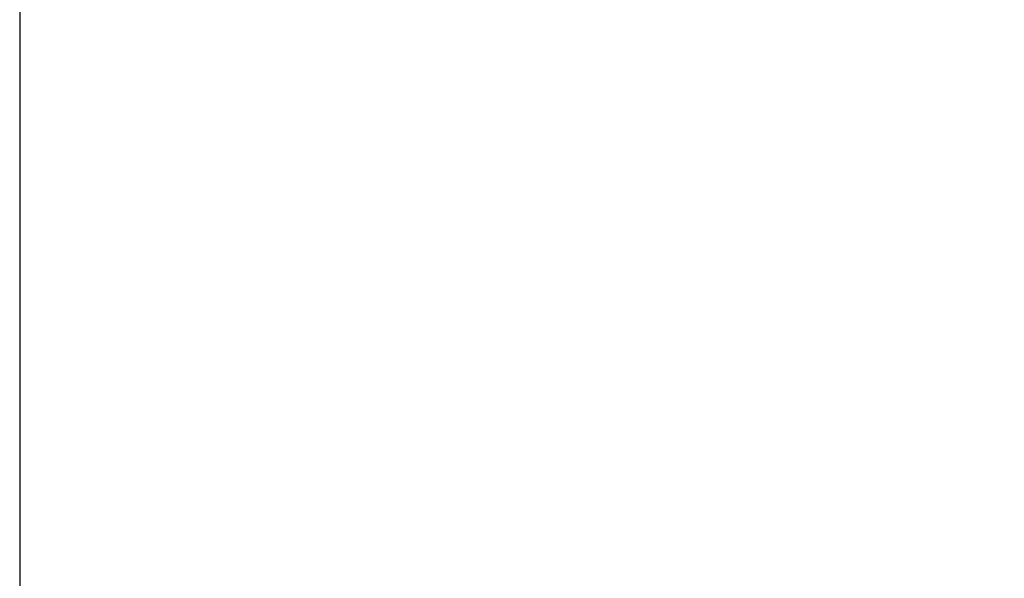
# Model space of a CAD drawing. Header units: millimetres. Extents: x -303 to 300, y -300 to 300.
# Tile 14 of 19: x 0 to 150, y 0 to 85. Entities that reach past the tile are written whole.
import ezdxf

# ---------------------------------------------------------------- set-up
doc = ezdxf.new("R2010")
doc.units = ezdxf.units.MM
doc.header["$MEASUREMENT"] = 0
doc.layers.add('Soround table top', color=7, linetype='Continuous', true_color=0x4c7c50)

msp = doc.modelspace()

# ---------------------------------------------------------------- linework, layer by layer
at = {"layer": 'Soround table top'}
msp.add_circle((-0.16, -0.4, 373.21), 300, dxfattribs=at)
for centre, radius, start, end in [((-0.16, -0.4, 379.21), 300, 0, 180), ((-0.16, -0.4, 379.21), 300, 0, 180), ((-0.16, -0.4, 373.21), 300, 0, 180), ((-0.16, -0.4, 373.21), 300, 0, 180), ((-0.16, -0.4, 373.21), 300, 0, 180), ((-0.16, -0.4, 379.21), 300, 0, 180), ((-0.16, -0.4, 379.21), 300, 0, 180), ((-0.16, -0.4, 373.21), 300, 0, 180), ((-0.16, -0.4, 376.21), 300, 0, 180), ((-0.16, -0.4, 385.71), 293.5, 0, 180), ((-0.16, -0.4, 392.21), 287, 0, 180), ((-0.16, -0.4, 392.21), 287, 0, 180), ((-0.16, -0.4, 392.21), 287, 360, 180), ((-0.16, -0.4, 392.21), 287, 0, 180), ((-0.16, -0.4, 376.21), 300, 180, 0), ((-0.16, -0.4, 385.71), 293.5, 180, 0)]:
    msp.add_arc(centre, radius, start, end, dxfattribs=at)
msp.add_open_spline([(-0.16, 299.6, 373.21), (-0.16, -0.4, 373.21), (-0.16, -300.4, 373.21)], degree=2, dxfattribs=at)

doc.saveas('drawing.dxf')
